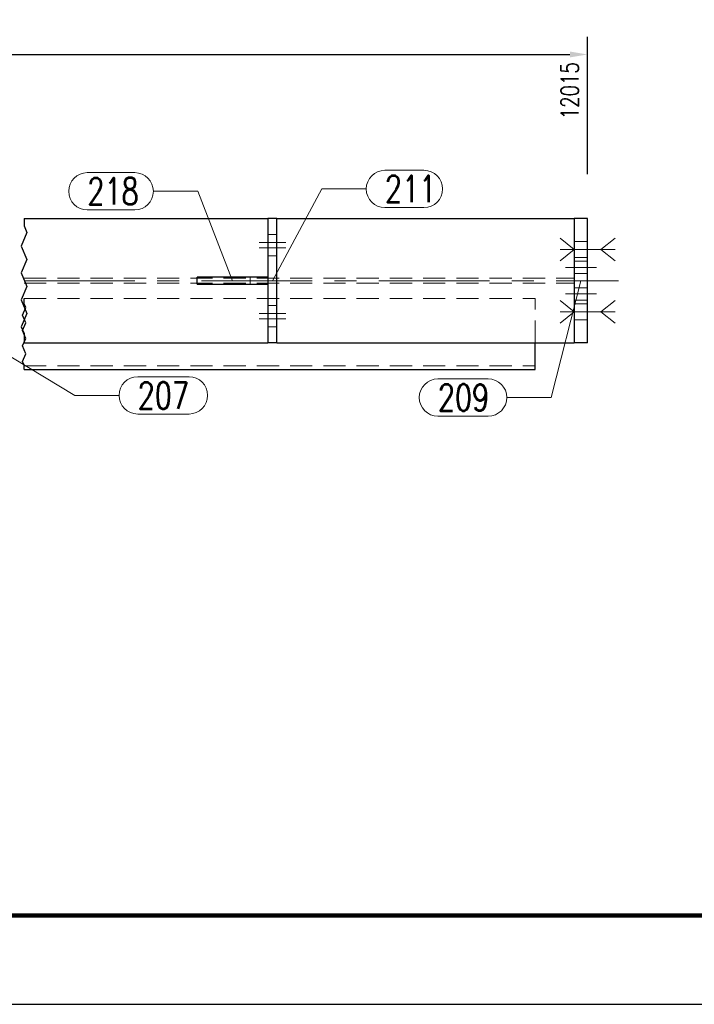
# Model space of a CAD drawing. Header units: millimetres. Extents: x -144 to 709, y 12312 to 12982.
# Tile 26 of 57: x 330 to 406, y 12312 to 12423. Entities that reach past the tile are written whole.
import ezdxf

# ---------------------------------------------------------------- set-up
doc = ezdxf.new("R2010")
doc.units = ezdxf.units.MM
doc.header["$LTSCALE"] = 10
doc.linetypes.add('HIDDEN', pattern=[0.375, 0.25, -0.125])
doc.linetypes.add('MITTE', pattern=[2, 1.25, -0.25, 0.25, -0.25])
doc.layers.get('Defpoints').update_dxf_attribs({"color": 1})
doc.layers.add('_FORMATKA', color=8, linetype='Continuous', plot=False)
for name, color, linetype, lineweight in [('_RAMKA', 7, 'Continuous', 35), ('PS_Bolt', 4, 'Continuous', 13), ('PS_DIM', 4, 'Continuous', 13), ('PS_Hidden', 2, 'HIDDEN', 9), ('PS_Mid', 5, 'MITTE', 15), ('PS_Pos', 1, 'Continuous', 15), ('PS_Shape', 161, 'Continuous', 30), ('PS_SOLID', 7, 'Continuous', 30)]:
    doc.layers.add(name, color=color, linetype=linetype, lineweight=lineweight)
doc.styles.add('simplex', font='simplex.shx', dxfattribs={"width": 0.75})
doc.dimstyles.new('1_10_GŁ_DS1-LS10', dxfattribs={"dimtxt": 2, "dimasz": 2, "dimexe": 2, "dimexo": 5, "dimgap": 1, "dimtad": 1, "dimjust": 4, "dimdec": 0, "dimlfac": 10, "dimtxsty": 'simplex', "dimblk1": 'NONE', "dimsah": 1, "dimcen": 2, "dimclrd": 256, "dimclre": 256, "dimclrt": 3, "dimadec": 1, "dimazin": 0, "dimtfac": 1, "dimtdec": 0, "dimtmove": 2, "dimatfit": 3, "dimfxl": 1, "dimarcsym": 0})

# ---------------------------------------------------------------- blocks, each defined once
blk = doc.blocks.new('*D209')
at = {"layer": 'Defpoints', "color": 0, "transparency": 16777216}
for p in [(393.61, 12419.05), (393.61, 12400.55), (-62.12, 12386.55)]:
    blk.add_point(p, dxfattribs=at)
at = {"layer": 'PS_DIM', "lineweight": -2, "transparency": 16777216}
for p, q in [((-62.12, 12391.55), (-62.12, 12421.05)), ((393.61, 12405.55), (393.61, 12421.05)), ((-62.12, 12419.05), (391.61, 12419.05))]:
    blk.add_line(p, q, dxfattribs=at)
at = {"layer": 'PS_DIM', "transparency": 16777216}
blk.add_solid([(391.61, 12419.38), (391.61, 12418.72), (393.61, 12419.05)], dxfattribs=at)
at = {"layer": 'PS_DIM', "color": 3, "transparency": 16777216, "insert": (391.59, 12414.96), "char_height": 2, "attachment_point": 5, "rotation": 90, "style": 'simplex'}
blk.add_mtext('12015', dxfattribs=at)
blk = doc.blocks.new('_None')
blk = doc.blocks.new('*U225')
at = {"layer": '_FORMATKA', "lineweight": -3}
blk.add_lwpolyline([(-841, 0), (0, 0), (0, 594), (-841, 594)], close=True, dxfattribs=at)
at = {"layer": '_RAMKA', "lineweight": -3, "const_width": 0.5}
blk.add_lwpolyline([(-811, 10), (-10, 10), (-10, 584), (-811, 584)], close=True, dxfattribs=at)
blk = doc.blocks.new('*X434')
at = {"color": 1}
for p, q in [((330.06, 12400.55), (330.06, 12399.73)), ((330.38, 12398.97), (329.74, 12397.45)), ((330.06, 12399.73), (330.38, 12398.97)), ((329.74, 12397.45), (330.38, 12395.93)), ((330.38, 12395.93), (329.74, 12394.42)), ((329.74, 12394.42), (330.38, 12392.9)), ((330.38, 12392.9), (329.74, 12391.38)), ((329.74, 12391.38), (330.38, 12389.86)), ((330.06, 12390.95), (330.06, 12391.55)), ((329.88, 12389.65), (330.25, 12390.52)), ((330.25, 12390.52), (330.06, 12390.95)), ((330.38, 12389.86), (329.74, 12388.35)), ((330.25, 12388.79), (329.88, 12389.65)), ((329.88, 12387.92), (330.25, 12388.79)), ((329.74, 12388.35), (330.06, 12387.59)), ((330.25, 12387.05), (329.88, 12387.92)), ((329.88, 12386.19), (330.25, 12387.05)), ((330.06, 12387.59), (330.06, 12386.55)), ((330.25, 12385.32), (329.88, 12386.19)), ((329.88, 12384.45), (330.25, 12385.32)), ((330.06, 12384.02), (329.88, 12384.45)), ((330.06, 12383.55), (330.06, 12384.02))]:
    blk.add_line(p, q, dxfattribs=at)
at = {"layer": 'PS_Hidden', "color": 2, "linetype": 'HIDDEN'}
for p, q in [((357.56, 12398.75), (358.56, 12398.75)), ((393.61, 12397.95), (392.11, 12397.95)), ((357.56, 12396.35), (358.56, 12396.35)), ((393.61, 12396.15), (392.11, 12396.15)), ((393.61, 12395.75), (392.11, 12395.75)), ((393.61, 12394.35), (392.11, 12394.35)), ((330.06, 12393.82), (392.11, 12393.82)), ((330.06, 12393.27), (392.11, 12393.27)), ((355.56, 12393.95), (355.56, 12393.15)), ((393.61, 12392.75), (392.11, 12392.75)), ((330.06, 12391.55), (387.7, 12391.55)), ((387.7, 12386.55), (387.7, 12391.55)), ((393.61, 12391.35), (392.11, 12391.35)), ((357.56, 12390.75), (358.56, 12390.75)), ((393.61, 12390.95), (392.11, 12390.95)), ((393.61, 12389.15), (392.11, 12389.15)), ((357.56, 12388.35), (358.56, 12388.35)), ((330.06, 12383.95), (387.7, 12383.95))]:
    blk.add_line(p, q, dxfattribs=at)
at = {"layer": 'PS_Mid', "color": 5, "linetype": 'MITTE'}
for p, q in [((356.56, 12397.85), (359.56, 12397.85)), ((356.56, 12397.85), (359.56, 12397.85)), ((356.56, 12397.25), (359.56, 12397.25)), ((356.56, 12397.25), (359.56, 12397.25)), ((391.11, 12397.05), (394.61, 12397.05)), ((391.11, 12397.05), (394.61, 12397.05)), ((391.11, 12395.05), (394.61, 12395.05)), ((391.11, 12395.05), (394.61, 12395.05)), ((330.06, 12393.55), (397.11, 12393.55)), ((391.11, 12392.05), (394.61, 12392.05)), ((391.11, 12392.05), (394.61, 12392.05)), ((391.11, 12390.05), (394.61, 12390.05)), ((391.11, 12390.05), (394.61, 12390.05)), ((356.56, 12389.85), (359.56, 12389.85)), ((356.56, 12389.85), (359.56, 12389.85)), ((356.56, 12389.25), (359.56, 12389.25)), ((356.56, 12389.25), (359.56, 12389.25))]:
    blk.add_line(p, q, dxfattribs=at)
at = {"layer": 'PS_SOLID', "color": 7, "linetype": 'Continuous'}
for p, q in [((330.06, 12400.55), (357.56, 12400.55)), ((357.56, 12400.55), (357.56, 12386.55)), ((358.56, 12400.55), (357.56, 12400.55)), ((358.56, 12386.55), (358.56, 12400.55)), ((358.56, 12400.55), (392.11, 12400.55)), ((392.11, 12400.55), (392.11, 12386.55)), ((393.61, 12400.55), (392.11, 12400.55)), ((393.61, 12386.55), (393.61, 12400.55)), ((349.56, 12393.15), (349.56, 12393.95)), ((357.56, 12393.95), (349.56, 12393.95)), ((349.56, 12393.15), (357.56, 12393.15)), ((330.06, 12386.55), (357.56, 12386.55)), ((358.56, 12386.55), (357.56, 12386.55)), ((358.56, 12386.55), (392.11, 12386.55)), ((387.7, 12383.55), (387.7, 12386.55)), ((393.61, 12386.55), (392.11, 12386.55)), ((330.06, 12383.55), (387.7, 12383.55))]:
    blk.add_line(p, q, dxfattribs=at)
blk = doc.blocks.new('*X435')
at = {"color": 30, "linetype": 'Continuous'}
for p, q in [((392.11, 12397.05), (390.51, 12398.33)), ((395.11, 12397.05), (396.71, 12398.33)), ((390.51, 12395.77), (392.11, 12397.05)), ((390.51, 12397.05), (396.71, 12397.05)), ((396.71, 12395.77), (395.11, 12397.05))]:
    blk.add_line(p, q, dxfattribs=at)
blk = doc.blocks.new('*X436')
at = {"color": 30, "linetype": 'Continuous'}
for p, q in [((392.11, 12390.05), (390.51, 12391.33)), ((395.11, 12390.05), (396.71, 12391.33)), ((390.51, 12388.77), (392.11, 12390.05)), ((390.51, 12390.05), (396.71, 12390.05)), ((396.71, 12388.77), (395.11, 12390.05))]:
    blk.add_line(p, q, dxfattribs=at)
blk = doc.blocks.new('*X438')
at = {"color": 30, "linetype": 'Continuous'}
for p, q in [((392.11, 12397.05), (390.51, 12398.33)), ((395.11, 12397.05), (396.71, 12398.33)), ((390.51, 12395.77), (392.11, 12397.05)), ((390.51, 12397.05), (396.71, 12397.05)), ((396.71, 12395.77), (395.11, 12397.05))]:
    blk.add_line(p, q, dxfattribs=at)
blk = doc.blocks.new('*X445')
at = {"color": 30, "linetype": 'Continuous'}
for p, q in [((392.11, 12390.05), (390.51, 12391.33)), ((395.11, 12390.05), (396.71, 12391.33)), ((390.51, 12388.77), (392.11, 12390.05)), ((390.51, 12390.05), (396.71, 12390.05)), ((396.71, 12388.77), (395.11, 12390.05))]:
    blk.add_line(p, q, dxfattribs=at)
blk = doc.blocks.new('*X455')
at = {"color": 1}
for p, q in [((370.75, 12405.99), (375.15, 12405.99)), ((358.06, 12393.55), (363.65, 12403.89)), ((363.65, 12403.89), (368.65, 12403.89)), ((370.75, 12401.79), (375.15, 12401.79))]:
    blk.add_line(p, q, dxfattribs=at)
for centre, start, end in [((370.75, 12403.89), 90, 270), ((375.15, 12403.89), 270, 90)]:
    blk.add_arc(centre, 2.1, start, end, dxfattribs=at)
at = {"color": 2, "style": 'simplex', "width": 0.75}
blk.add_text('211', height=3, dxfattribs=at).set_placement((370.75, 12402.39))
blk = doc.blocks.new('*X456')
at = {"color": 1}
for p, q in [((337.19, 12405.73), (342.54, 12405.73)), ((344.64, 12403.63), (349.64, 12403.63)), ((353.56, 12393.55), (349.64, 12403.63)), ((337.19, 12401.53), (342.54, 12401.53))]:
    blk.add_line(p, q, dxfattribs=at)
for centre, start, end in [((337.19, 12403.63), 90, 270), ((342.54, 12403.63), 270, 90)]:
    blk.add_arc(centre, 2.1, start, end, dxfattribs=at)
at = {"color": 2, "style": 'simplex', "width": 0.75}
blk.add_text('218', height=3, dxfattribs=at).set_placement((337.19, 12402.13))
blk = doc.blocks.new('*X457')
at = {"color": 1}
for p, q in [((324.26, 12387.55), (335.77, 12380.62)), ((342.87, 12382.72), (348.66, 12382.72)), ((335.77, 12380.62), (340.77, 12380.62)), ((342.87, 12378.52), (348.66, 12378.52))]:
    blk.add_line(p, q, dxfattribs=at)
for centre, start, end in [((342.87, 12380.62), 90, 270), ((348.66, 12380.62), 270, 90)]:
    blk.add_arc(centre, 2.1, start, end, dxfattribs=at)
at = {"color": 2, "style": 'simplex', "width": 0.75}
blk.add_text('207', height=3, dxfattribs=at).set_placement((342.87, 12379.12))
blk = doc.blocks.new('*X458')
at = {"color": 1}
for p, q in [((392.86, 12393.55), (389.5, 12380.38)), ((376.72, 12382.48), (382.4, 12382.48)), ((384.5, 12380.38), (389.5, 12380.38)), ((376.72, 12378.28), (382.4, 12378.28))]:
    blk.add_line(p, q, dxfattribs=at)
for centre, start, end in [((376.72, 12380.38), 90, 270), ((382.4, 12380.38), 270, 90)]:
    blk.add_arc(centre, 2.1, start, end, dxfattribs=at)
at = {"color": 2, "style": 'simplex', "width": 0.75}
blk.add_text('209', height=3, dxfattribs=at).set_placement((376.72, 12378.88))

msp = doc.modelspace()

# ---------------------------------------------------------------- block references
at = {"layer": 'PS_Bolt', "color": 30}
for name in ['*X435', '*X438', '*X436', '*X445']:
    msp.add_blockref(name, (0, 0), dxfattribs=at)
at = {"layer": 'PS_DIM'}
msp.add_blockref('*U225', (702.84, 12311.98), dxfattribs=at)
at = {"layer": 'PS_Pos'}
for name in ['*X456', '*X455', '*X458', '*X457']:
    msp.add_blockref(name, (0, 0), dxfattribs=at)
at = {"layer": 'PS_Shape', "color": 6}
msp.add_blockref('*X434', (0, 0), dxfattribs=at)

# ---------------------------------------------------------------- dimensions: what is measured, and where the dimension line sits
at = {"layer": 'PS_DIM'}
dim = msp.add_linear_dim(base=(393.61, 12419.05), p1=(-62.12, 12386.55), p2=(393.61, 12400.55), text='12015', dimstyle='1_10_GŁ_DS1-LS10', dxfattribs=at)
dim.commit()
dim.dimension.update_dxf_attribs({"geometry": '*D209', "text_midpoint": (391.59, 12414.96), "dimtype": 128, "text_rotation": 90})

doc.saveas('drawing.dxf')
